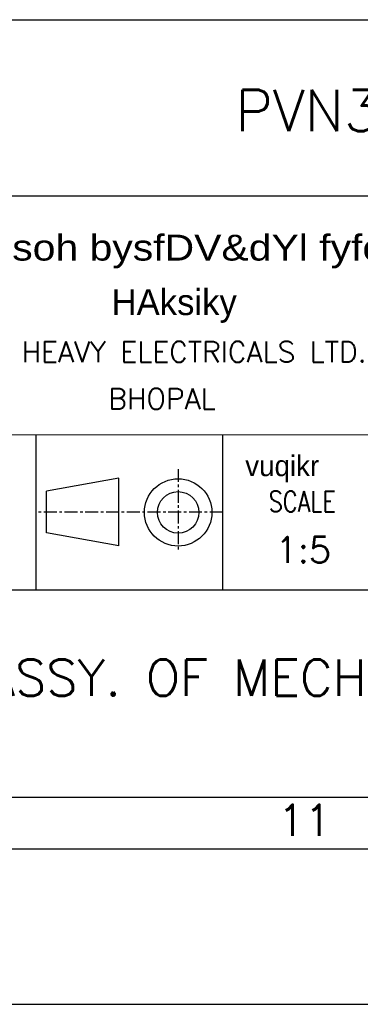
# Model space of a CAD drawing. Extents: x -3982 to 223, y 1410 to 4380.
# Tile 5 of 9: x -505 to -340, y 1410 to 1885. Entities that reach past the tile are written whole.
import ezdxf
from ezdxf.enums import TextEntityAlignment as Align

# ---------------------------------------------------------------- set-up
doc = ezdxf.new("R2010")
doc.units = 0
doc.header["$MEASUREMENT"] = 0
doc.linetypes.add('CENTER', pattern=[2, 1.25, -0.25, 0.25, -0.25])
doc.layers.get('0').update_dxf_attribs({"linetype": 'CONTINUOUS'})
doc.styles.add('HINDI', font='hindi')
doc.styles.add('ROMANS', font='romans')

# ---------------------------------------------------------------- blocks, each defined once
blk = doc.blocks.new('A1')
for p, q in [((651, 95), (821, 95)), ((651, 78), (821, 78)), ((20, 54.719), (821, 55)), ((697, 40), (697, 54.956)), ((715, 40), (715, 54.963)), ((705, 50.75), (698, 49.5)), ((705, 44.25), (705, 50.75)), ((698, 45.5), (698, 49.5)), ((705, 44.25), (698, 45.5)), ((651, 40), (821, 40)), ((20, 20), (821, 20)), ((14.921, 15), (826, 15)), ((0, 0), (841, 0))]:
    blk.add_line(p, q)
at = {"linetype": 'CENTER'}
for p, q in [((710.702, 51.647), (710.702, 43.747)), ((715, 47.5), (697, 47.5))]:
    blk.add_line(p, q, dxfattribs=at)
for radius in [3.25, 2]:
    blk.add_circle((710.702, 47.465), radius)
for s, height, style, width, p, p2 in [('HAkjr gsoh bysfDV&dYl fyfeVsM', 2.5, 'HINDI', 0.946251, (681.776, 71.761), (738.551, 71.761)), ('SCALE', 2, 'ROMANS', 0.730263, (719.429, 47.505), (725.897, 47.505))]:
    blk.add_text(s, height=height, dxfattribs=dict(style=style, width=width)).set_placement(p, p2, align=Align.FIT)
for s, height, style, p in [('HAksiky', 2.5, 'HINDI', (704.286, 66.5)), ('BHARAT HEAVY ELECTRICALS LTD.', 2, 'ROMANS', (684.291, 61.946)), ('BHOPAL ', 2, 'ROMANS', (703.952, 57.429)), ('vuqikr', 2, 'HINDI', (717.17, 50.96)), ('11', 3, 'ROMANS', (720.327, 16.256))]:
    blk.add_text(s, height=height, dxfattribs=dict(style=style)).set_placement(p)
at = {"color": 7, "style": 'ROMANS'}
for tag, p, height, rotation, width in [('DRG_NO', (70.983, 574.889), 3.5, 180, 1.5), ('SHTNO', (8.611, 117.915), 2.8, 90, 0.8), ('REV_NO', (8.632, 108.629), 2.8, 90, 0.8), ('DRG_NO', (8.711, 80.282), 2.8, 90, 0.8)]:
    blk.add_attdef(tag, p, '', height=height, rotation=rotation, dxfattribs=dict(at, width=width))
for tag, p, height in [('PRODUCT', (716.227, 84.232), 4), ('DRN_SIGN', (771.895, 69.277), 1), ('CHD_SIGN', (771.964, 63.156), 1), ('APP_SIGN', (772.817, 56.202), 1), ('TITLE1', (671.738, 29.774), 3.5), ('TITLE2', (671.738, 23.558), 3.5)]:
    blk.add_attdef(tag, p, '', height=height, dxfattribs=at)
for tag, height, p in [('DRN_BY', 2, (760.205, 70.762)), ('DRN_DATE', 1.8, (800.065, 70.272)), ('CHD_BY', 2, (760.205, 64.754)), ('CHD_DATE', 1.8, (799.968, 64.756)), ('APP_BY', 2, (760.205, 58.746)), ('APP_DATE', 1.8, (799.968, 58.256)), ('NOVAR', 2.5, (815.812, 58.17)), ('SCALE', 2.5, (722.759, 43.842)), ('REFTOASSY', 2.5, (769.433, 43.226)), ('ITNO', 2.5, (800.094, 43.226)), ('NOIT', 2.5, (815.889, 42.764)), ('REV_NO', 3.5, (816.226, 30.901)), ('SHTNO', 2.5, (777.173, 22.827)), ('NOSHT', 2.5, (817.852, 23.005))]:
    blk.add_attdef(tag, text='', height=height, dxfattribs=at).set_placement(p, align=Align.MIDDLE)
at = {"color": 7, "style": 'ROMANS', "width": 0.8}
blk.add_attdef('WEIGHT', text='', height=2.3, dxfattribs=at).set_placement((741.207, 43.588), align=Align.MIDDLE)
at = {"color": 7, "style": 'ROMANS', "width": 1.5}
blk.add_attdef('DRG_NO', (751.631, 29.407), '', height=3.5, dxfattribs=at)

msp = doc.modelspace()

# ---------------------------------------------------------------- block references
ref = msp.add_blockref('A1', (-3981.77, 1409.56), dxfattribs=dict(xscale=5, yscale=5, zscale=5))
ref.add_attrib('TITLE1', 'WELDED ASSY. OF MECH.', (-623.08, 1558.43), dxfattribs={"color": 7, "height": 17.5, "style": 'ROMANS'})
ref.add_attrib('SCALE', '1:5', dxfattribs={"color": 7, "height": 12.5, "style": 'ROMANS'}).set_placement((-367.97, 1628.78), align=Align.MIDDLE)
ref.add_attrib('PRODUCT', 'PVN36/AUTO-LOCO', (-400.63, 1830.73), dxfattribs={"color": 7, "height": 20, "style": 'ROMANS'})

doc.saveas('drawing.dxf')
